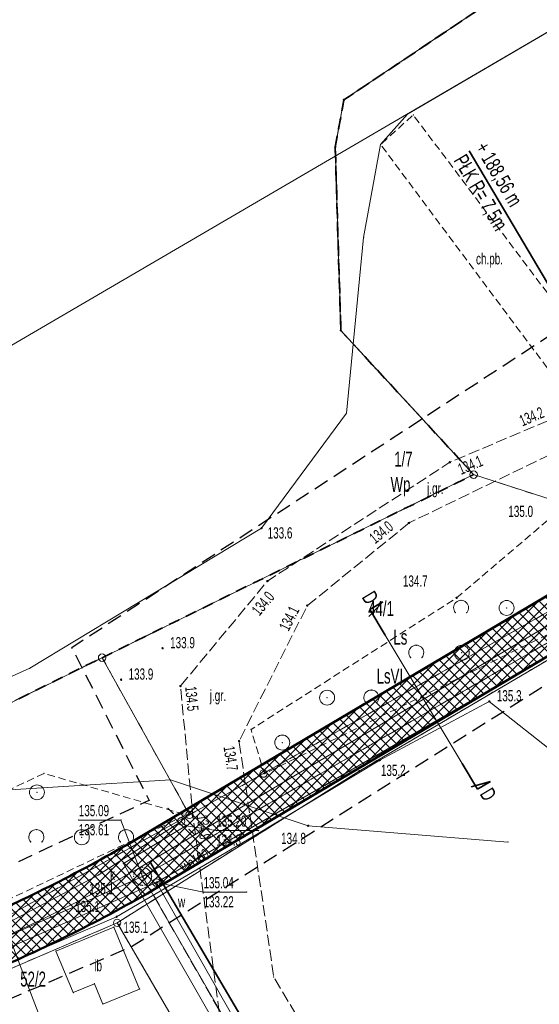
# Model space of a CAD drawing. Extents: x 6456700 to 6518119, y 5963420 to 5980059.
# Tile 41 of 256: x 6511773 to 6511808, y 5964205 to 5964271. Entities that reach past the tile are written whole.
import ezdxf
from ezdxf.enums import TextEntityAlignment as Align

# ---------------------------------------------------------------- set-up
doc = ezdxf.new("R2010")
doc.units = 0
doc.header["$MEASUREMENT"] = 0
for name, pattern in [('L_0_03', [1, 0.5, -0.5]), ('L_0_04', [1.5, 1, -0.5]), ('L_0_50', [1.25, 0.75, -0.5]), ('L_0_52', [1, 0.75, -0.25]), ('L_0_5A', [0.75, 0.5, -0.25])]:
    doc.linetypes.add(name, pattern=pattern)
doc.layers.get('0').update_dxf_attribs({"color": 2, "linetype": 'CONTINUOUS', "lineweight": 5})
for name, color, linetype, lineweight in [('18mm Kreska ciągła', 7, 'CONTINUOUS', 18), ('202_punkt_graniczny', 7, 'CONTINUOUS', 18), ('203_punkt_graniczny', 7, 'CONTINUOUS', 18), ('209_oznaczenie_konturu_klasyfikacyjnego', 96, 'CONTINUOUS', 18), ('210_oznaczenie_konturu_uzytku_gruntowego', 96, 'CONTINUOUS', 18), ('211_numer_dzialki_ewidencyjnej', 7, 'CONTINUOUS', 18), ('216_obreb_ewidencyjny', 7, 'CONTINUOUS', 18), ('218_kontur_uzytku_gruntowego', 96, 'L_0_03', 18), ('219_dzialka_ewidencyjna', 7, 'CONTINUOUS', 18), ('35mm Ciągła', 7, 'CONTINUOUS', 35), ('50mm Kreska ciągła', 7, 'CONTINUOUS', 50), ('9mm Kreska ciągła', 252, 'CONTINUOUS', 9), ('chodnik', 7, 'CONTINUOUS', 18), ('chodnik_Atr17', 7, 'CONTINUOUS', 18), ('inna_budowla', 7, 'CONTINUOUS', 18), ('inna_budowla_Atr17', 7, 'CONTINUOUS', 18), ('jezdnia', 7, 'CONTINUOUS', 18), ('jezdnia_Atr17', 7, 'CONTINUOUS', 18), ('komora_podziemna', 7, 'CONTINUOUS', 18), ('komora_podziemna_Atr17', 7, 'CONTINUOUS', 18), ('latarnia', 7, 'CONTINUOUS', 18), ('ogrodzenie_trwale', 7, 'CONTINUOUS', 18), ('pikieta_naturalna', 7, 'CONTINUOUS', 18), ('pikieta_naturalna_Atr2', 7, 'CONTINUOUS', 18), ('przewod_elektroenergetyczny_podziemny', 7, 'CONTINUOUS', 18), ('przewod_kanalizacyjny', 7, 'CONTINUOUS', 18), ('przewod_kanalizacyjny___ob__projektowany', 7, 'CONTINUOUS', 18), ('przewod_telekomunikacyjny_podziemny', 7, 'CONTINUOUS', 18), ('przewod_wodociagowy', 7, 'CONTINUOUS', 18), ('przewod_wodociagowy___ob__projektowany', 7, 'CONTINUOUS', 18), ('przewod_wodociagowy_Atr1', 7, 'CONTINUOUS', 18), ('rzedna', 7, 'CONTINUOUS', 18), ('rzedna_Atr2', 7, 'CONTINUOUS', 18), ('rzedna_Atr3', 7, 'CONTINUOUS', 18), ('studnia_kanalizacyjna', 7, 'CONTINUOUS', 18), ('studnia_kanalizacyjna_Atr17', 7, 'CONTINUOUS', 18), ('woda_stojaca', 7, 'CONTINUOUS', 18), ('zadrzewienie__zakrzewienie', 7, 'CONTINUOUS', 18), ('Zakres', 7, 'CONTINUOUS', 18)]:
    doc.layers.add(name, color=color, linetype=linetype, lineweight=lineweight)
doc.styles.get("Standard").update_dxf_attribs({"font": 'txt', "width": 0.75})
doc.styles.add('Znaczniki', font='GOTHIC.TTF', dxfattribs={"width": 0.7})

# ---------------------------------------------------------------- blocks, each defined once
blk = doc.blocks.new('mdcp_nowa')
at = {"layer": '203_punkt_graniczny', "linetype": 'Continuous', "lineweight": 18}
for points in [[(6494526.04, 5980716.245, 1), (6494526.04, 5980716.335, 1)], [(6494525.46, 5980713.095, 1), (6494525.46, 5980713.185, 1)], [(6494525.83, 5980700.825, 1), (6494525.83, 5980700.915, 1)], [(6494527.05, 5980671.355, 1), (6494527.05, 5980671.445, 1)]]:
    blk.add_hatch(color=18, dxfattribs=at).paths.add_polyline_path(points)
at = {"layer": 'pikieta_naturalna', "linetype": 'Continuous', "lineweight": 18}
for points in [[(6494533.13, 5980692.015, 1), (6494533.13, 5980692.105, 1)], [(6494520.53, 5980687.615, 1), (6494520.53, 5980687.705, 1)], [(6494530.39, 5980687.955, 1), (6494530.39, 5980688.045, 1)], [(6494520.92, 5980684.065, 1), (6494520.92, 5980684.155, 1)], [(6494533.57, 5980682.945, 1), (6494533.57, 5980683.035, 1)], [(6494523.59, 5980682.425, 1), (6494523.59, 5980682.515, 1)], [(6494513.92, 5980679.575, 1), (6494513.92, 5980679.665, 1)], [(6494511.14, 5980677.475, 1), (6494511.14, 5980677.565, 1)], [(6494515.11, 5980677.045, 1), (6494515.11, 5980677.135, 1)], [(6494535.76, 5980676.025, 1), (6494535.76, 5980676.115, 1)], [(6494519.03, 5980673.365, 1), (6494519.03, 5980673.455, 1)], [(6494528.45, 5980672.095, 1), (6494528.45, 5980672.185, 1)], [(6494515.94, 5980668.365, 1), (6494515.94, 5980668.455, 1)], [(6494523.65, 5980667.705, 1), (6494523.65, 5980667.795, 1)], [(6494509.82, 5980664.635, 1), (6494509.82, 5980664.725, 1)], [(6494510.84, 5980661.625, 1), (6494510.84, 5980661.715, 1)], [(6494511.04, 5980661.085, 1), (6494511.04, 5980661.175, 1)]]:
    blk.add_hatch(color=18, dxfattribs=at).paths.add_polyline_path(points)
at = {"layer": 'rzedna', "linetype": 'Continuous', "lineweight": 18}
for points in [[(6494515.48, 5980667.705, 1), (6494515.48, 5980667.795, 1)], [(6494512.58, 5980664.315, 1), (6494512.58, 5980664.405, 1)], [(6494513.5, 5980663.905, 1), (6494513.5, 5980663.995, 1)]]:
    blk.add_hatch(color=18, dxfattribs=at).paths.add_polyline_path(points)
at = {"layer": '202_punkt_graniczny', "color": 7, "linetype": 'Continuous', "lineweight": 18}
for centre in [(6494534.71, 5980691.23), (6494509.87, 5980678.99), (6494520.66, 5980671.24), (6494515.71, 5980668.48), (6494510.88, 5980661.26)]:
    blk.add_circle(centre, 0.25, dxfattribs=at)
at = {"layer": '202_punkt_graniczny'}
for p in [(6494534.71, 5980691.23), (6494509.87, 5980678.99), (6494520.66, 5980671.24), (6494515.71, 5980668.48), (6494510.88, 5980661.26)]:
    blk.add_point(p, dxfattribs=at)
at = {"layer": '203_punkt_graniczny', "color": 7, "linetype": 'Continuous', "lineweight": 18}
for centre in [(6494526.04, 5980716.29), (6494525.46, 5980713.14), (6494525.83, 5980700.87), (6494527.05, 5980671.4)]:
    blk.add_circle(centre, 0.045, dxfattribs=at)
at = {"layer": '203_punkt_graniczny'}
for p in [(6494526.04, 5980716.29), (6494525.46, 5980713.14), (6494525.83, 5980700.87), (6494527.05, 5980671.4)]:
    blk.add_point(p, dxfattribs=at)
at = {"layer": '216_obreb_ewidencyjny', "color": 7, "linetype": 'L_0_50', "lineweight": 35, "flags": 128}
for points in [[(6494526.04, 5980716.29), (6494557.66, 5980737.5)], [(6494557.66, 5980737.5), (6494526.04, 5980716.29)], [(6494525.46, 5980713.14), (6494526.04, 5980716.29)], [(6494526.04, 5980716.29), (6494525.46, 5980713.14)], [(6494525.46, 5980713.14), (6494525.83, 5980700.87)], [(6494525.83, 5980700.87), (6494525.46, 5980713.14)], [(6494534.71, 5980691.23), (6494525.83, 5980700.87)], [(6494525.83, 5980700.87), (6494534.71, 5980691.23)], [(6494509.87, 5980678.99), (6494534.71, 5980691.23)], [(6494485.24, 5980666.86), (6494509.87, 5980678.99)]]:
    blk.add_lwpolyline(points, dxfattribs=at)
at = {"layer": '216_obreb_ewidencyjny'}
for p in [(6494526.04, 5980716.29), (6494526.04, 5980716.29), (6494525.46, 5980713.14), (6494525.46, 5980713.14), (6494525.83, 5980700.87), (6494525.83, 5980700.87), (6494534.71, 5980691.23), (6494534.71, 5980691.23), (6494509.87, 5980678.99)]:
    blk.add_point(p, dxfattribs=at)
at = {"layer": '218_kontur_uzytku_gruntowego', "lineweight": 18, "flags": 128}
for points in [[(6494557.66, 5980737.5), (6494526.04, 5980716.29)], [(6494526.04, 5980716.29), (6494525.46, 5980713.14)], [(6494525.46, 5980713.14), (6494525.83, 5980700.87)], [(6494525.83, 5980700.87), (6494534.71, 5980691.23)], [(6494534.71, 5980691.23), (6494509.87, 5980678.99)], [(6494548.18, 5980686.89), (6494534.71, 5980691.23)], [(6494520.66, 5980671.24), (6494548.18, 5980686.89)], [(6494551.51, 5980685.81), (6494527.05, 5980671.4)], [(6494509.87, 5980678.99), (6494485.24, 5980666.86)], [(6494509.87, 5980678.99), (6494515.71, 5980668.48)], [(6494527.05, 5980671.4), (6494510.88, 5980661.26)], [(6494515.71, 5980668.48), (6494520.66, 5980671.24)], [(6494500.39, 5980659.94), (6494515.71, 5980668.48)], [(6494510.88, 5980661.26), (6494499.85, 5980656.51)], [(6494536.29, 5980617.65), (6494510.88, 5980661.26)]]:
    blk.add_lwpolyline(points, dxfattribs=at)
at = {"layer": '218_kontur_uzytku_gruntowego'}
for p in [(6494526.04, 5980716.29), (6494526.04, 5980716.29), (6494526.04, 5980716.29), (6494526.04, 5980716.29), (6494525.46, 5980713.14), (6494525.46, 5980713.14), (6494525.46, 5980713.14), (6494525.46, 5980713.14), (6494525.83, 5980700.87), (6494525.83, 5980700.87), (6494525.83, 5980700.87), (6494525.83, 5980700.87), (6494534.71, 5980691.23), (6494534.71, 5980691.23), (6494534.71, 5980691.23), (6494534.71, 5980691.23), (6494534.71, 5980691.23), (6494534.71, 5980691.23), (6494509.87, 5980678.99), (6494509.87, 5980678.99), (6494509.87, 5980678.99), (6494509.87, 5980678.99), (6494509.87, 5980678.99), (6494509.87, 5980678.99), (6494520.66, 5980671.24), (6494520.66, 5980671.24), (6494520.66, 5980671.24), (6494520.66, 5980671.24), (6494527.05, 5980671.4), (6494527.05, 5980671.4), (6494527.05, 5980671.4), (6494527.05, 5980671.4), (6494515.71, 5980668.48), (6494515.71, 5980668.48), (6494515.71, 5980668.48), (6494515.71, 5980668.48), (6494515.71, 5980668.48), (6494515.71, 5980668.48), (6494510.88, 5980661.26), (6494510.88, 5980661.26), (6494510.88, 5980661.26), (6494510.88, 5980661.26), (6494510.88, 5980661.26), (6494510.88, 5980661.26)]:
    blk.add_point(p, dxfattribs=at)
at = {"layer": '219_dzialka_ewidencyjna', "color": 3, "linetype": 'Continuous', "lineweight": 18, "flags": 128}
for points in [[(6494526.04, 5980716.29), (6494557.66, 5980737.5)], [(6494526.04, 5980716.29), (6494525.46, 5980713.14)], [(6494525.46, 5980713.14), (6494525.83, 5980700.87)], [(6494534.71, 5980691.23), (6494525.83, 5980700.87)], [(6494509.87, 5980678.99), (6494534.71, 5980691.23)], [(6494534.71, 5980691.23), (6494548.18, 5980686.89)], [(6494520.66, 5980671.24), (6494548.18, 5980686.89)], [(6494527.05, 5980671.4), (6494551.51, 5980685.81)], [(6494485.24, 5980666.86), (6494509.87, 5980678.99)], [(6494509.87, 5980678.99), (6494515.71, 5980668.48)], [(6494527.05, 5980671.4), (6494510.88, 5980661.26)], [(6494515.71, 5980668.48), (6494520.66, 5980671.24)], [(6494500.39, 5980659.94), (6494515.71, 5980668.48)], [(6494510.88, 5980661.26), (6494499.85, 5980656.51)], [(6494510.88, 5980661.26), (6494536.29, 5980617.65)]]:
    blk.add_lwpolyline(points, dxfattribs=at)
at = {"layer": '219_dzialka_ewidencyjna', "color": 3}
for p in [(6494526.04, 5980716.29), (6494526.04, 5980716.29), (6494525.46, 5980713.14), (6494525.46, 5980713.14), (6494525.83, 5980700.87), (6494525.83, 5980700.87), (6494534.71, 5980691.23), (6494534.71, 5980691.23), (6494534.71, 5980691.23), (6494509.87, 5980678.99), (6494509.87, 5980678.99), (6494509.87, 5980678.99), (6494520.66, 5980671.24), (6494520.66, 5980671.24), (6494527.05, 5980671.4), (6494527.05, 5980671.4), (6494515.71, 5980668.48), (6494515.71, 5980668.48), (6494515.71, 5980668.48), (6494510.88, 5980661.26), (6494510.88, 5980661.26), (6494510.88, 5980661.26)]:
    blk.add_point(p, dxfattribs=at)
at = {"layer": 'chodnik', "color": 7, "linetype": 'L_0_5A', "lineweight": 18, "flags": 128}
blk.add_lwpolyline([(6494540.98, 5980696.56), (6494528.49, 5980713.31), (6494530.67, 5980715.29), (6494543.59, 5980698.14)], close=True, dxfattribs=at)
at = {"layer": 'chodnik'}
for p in [(6494530.67, 5980715.29), (6494528.49, 5980713.31)]:
    blk.add_point(p, dxfattribs=at)
at = {"layer": 'inna_budowla', "color": 7, "linetype": 'Continuous', "lineweight": 18, "flags": 128}
blk.add_lwpolyline([(6494510.66, 5980660.98), (6494512.38, 5980656.83), (6494509.93, 5980655.82), (6494509.36, 5980657.18), (6494507.94, 5980656.59), (6494506.78, 5980659.37)], close=True, dxfattribs=at)
at = {"layer": 'inna_budowla'}
for p in [(6494510.66, 5980660.98), (6494506.78, 5980659.37), (6494507.94, 5980656.59), (6494509.36, 5980657.18), (6494512.38, 5980656.83), (6494509.93, 5980655.82)]:
    blk.add_point(p, dxfattribs=at)
at = {"layer": 'jezdnia', "color": 7, "linetype": 'L_0_52', "lineweight": 18, "flags": 128}
blk.add_lwpolyline([(6494530.39, 5980688), (6494523.59, 5980682.47), (6494519.03, 5980673.41), (6494521.35, 5980657.63), (6494526.33, 5980649.27), (6494522.62, 5980646.72), (6494517.76, 5980654.87), (6494515.94, 5980668.41), (6494515.11, 5980677.09), (6494520.92, 5980684.11), (6494533.13, 5980692.06), (6494540.23, 5980695.07), (6494541.22, 5980693.25)], close=True, dxfattribs=at)
at = {"layer": 'jezdnia'}
for p in [(6494533.13, 5980692.06), (6494530.39, 5980688), (6494520.92, 5980684.11), (6494523.59, 5980682.47), (6494515.11, 5980677.09), (6494519.03, 5980673.41), (6494515.94, 5980668.41), (6494521.35, 5980657.63)]:
    blk.add_point(p, dxfattribs=at)
at = {"layer": 'komora_podziemna', "color": 5, "linetype": 'Continuous', "lineweight": 13}
blk.add_circle((6494513.5, 5980663.95), 0.25, dxfattribs=at)
at = {"layer": 'komora_podziemna'}
blk.add_point((6494513.5, 5980663.95), dxfattribs=at)
at = {"layer": 'latarnia', "color": 7, "linetype": 'Continuous', "lineweight": 13, "flags": 128}
for points in [[(6494514.63, 5980668.571), (6494514.277, 5980668.924)], [(6494515.691, 5980668.571), (6494516.044, 5980668.924)], [(6494514.63, 5980667.51), (6494514.277, 5980667.157)], [(6494515.691, 5980667.51), (6494516.044, 5980667.157)]]:
    blk.add_lwpolyline(points, dxfattribs=at)
at = {"layer": 'latarnia', "color": 7, "linetype": 'Continuous', "lineweight": 13}
blk.add_circle((6494515.16, 5980668.04), 0.25, dxfattribs=at)
at = {"layer": 'latarnia'}
for p in [(6494514.277, 5980668.924), (6494514.63, 5980668.571), (6494515.691, 5980668.571), (6494516.044, 5980668.924), (6494515.16, 5980668.04), (6494514.277, 5980667.157), (6494514.63, 5980667.51), (6494515.691, 5980667.51), (6494516.044, 5980667.157)]:
    blk.add_point(p, dxfattribs=at)
at = {"layer": 'ogrodzenie_trwale'}
for p in [(6494511.14, 5980677.52), (6494515.5, 5980668.48), (6494511.04, 5980661.13)]:
    blk.add_point(p, dxfattribs=at)
at = {"layer": 'pikieta_naturalna', "color": 7, "linetype": 'Continuous', "lineweight": 18}
for centre in [(6494533.13, 5980692.06), (6494520.53, 5980687.66), (6494530.39, 5980688), (6494520.92, 5980684.11), (6494533.57, 5980682.99), (6494523.59, 5980682.47), (6494513.92, 5980679.62), (6494511.14, 5980677.52), (6494515.11, 5980677.09), (6494535.76, 5980676.07), (6494519.03, 5980673.41), (6494528.45, 5980672.14), (6494515.94, 5980668.41), (6494523.65, 5980667.75), (6494509.82, 5980664.68), (6494510.84, 5980661.67), (6494511.04, 5980661.13)]:
    blk.add_circle(centre, 0.045, dxfattribs=at)
at = {"layer": 'pikieta_naturalna'}
for p in [(6494533.13, 5980692.06), (6494520.53, 5980687.66), (6494530.39, 5980688), (6494520.92, 5980684.11), (6494533.57, 5980682.99), (6494523.59, 5980682.47), (6494513.92, 5980679.62), (6494511.14, 5980677.52), (6494515.11, 5980677.09), (6494535.76, 5980676.07), (6494519.03, 5980673.41), (6494528.45, 5980672.14), (6494515.94, 5980668.41), (6494523.65, 5980667.75), (6494509.82, 5980664.68), (6494510.84, 5980661.67), (6494511.04, 5980661.13)]:
    blk.add_point(p, dxfattribs=at)
at = {"layer": 'przewod_elektroenergetyczny_podziemny', "color": 1, "linetype": 'Continuous', "lineweight": 18, "flags": 128}
blk.add_lwpolyline([(6494496.16, 5980657.65), (6494500.84, 5980659.83), (6494509.61, 5980664.45), (6494515.16, 5980668.04), (6494515.48, 5980667.75), (6494511.3, 5980665.23), (6494521.5, 5980647.39), (6494527.21, 5980651.41)], dxfattribs=at)
at = {"layer": 'przewod_elektroenergetyczny_podziemny'}
for p in [(6494515.16, 5980668.04), (6494515.48, 5980667.75), (6494511.3, 5980665.23), (6494509.61, 5980664.45)]:
    blk.add_point(p, dxfattribs=at)
at = {"layer": 'przewod_kanalizacyjny', "color": 34, "linetype": 'Continuous', "lineweight": 18, "flags": 128}
for points in [[(6494537.495, 5980611.323), (6494541.34, 5980614.19), (6494526.27, 5980640.46), (6494526.02, 5980641.07), (6494512.58, 5980664.36), (6494549.68, 5980685.78)], [(6494512.58, 5980664.36), (6494475.85, 5980648.08), (6494448.95, 5980640.08), (6494435.82, 5980630.74), (6494434, 5980628.21), (6494423.39, 5980591.02), (6494422.96, 5980583.93), (6494407.05, 5980559.11), (6494413.79, 5980555.59), (6494408.53, 5980527.9), (6494395.33, 5980508.5), (6494379.99, 5980480.33), (6494362.15, 5980422.68)]]:
    blk.add_lwpolyline(points, dxfattribs=at)
at = {"layer": 'przewod_kanalizacyjny'}
blk.add_point((6494512.58, 5980664.36), dxfattribs=at)
blk.add_point((6494512.58, 5980664.36), dxfattribs=at)
at = {"layer": 'przewod_kanalizacyjny___ob__projektowany', "color": 34, "linetype": 'L_0_52', "lineweight": 18, "flags": 128}
for points in [[(6494512.58, 5980664.36), (6494549.68, 5980685.78)], [(6494543.737, 5980613.845), (6494541.34, 5980614.19), (6494526.27, 5980640.46), (6494512.58, 5980664.36), (6494475.85, 5980648.08), (6494448.95, 5980640.08), (6494435.82, 5980630.74), (6494434, 5980628.21), (6494423.39, 5980591.02), (6494423.22, 5980589.05)]]:
    blk.add_lwpolyline(points, dxfattribs=at)
blk.add_lwpolyline([(6494513.18, 5980664.36), (6494513.16, 5980664.21), (6494513.1, 5980664.06), (6494513, 5980663.94), (6494512.88, 5980663.84), (6494512.74, 5980663.78), (6494512.58, 5980663.76), (6494512.43, 5980663.78), (6494512.28, 5980663.84), (6494512.16, 5980663.94), (6494512.06, 5980664.06), (6494512, 5980664.21), (6494511.98, 5980664.36), (6494512, 5980664.52), (6494512.06, 5980664.66), (6494512.16, 5980664.78), (6494512.28, 5980664.88), (6494512.43, 5980664.94), (6494512.58, 5980664.96), (6494512.74, 5980664.94), (6494512.88, 5980664.88), (6494513, 5980664.78), (6494513.1, 5980664.66), (6494513.16, 5980664.52)], close=True, dxfattribs=at)
at = {"layer": 'przewod_kanalizacyjny___ob__projektowany'}
for p in [(6494512, 5980664.52), (6494512.06, 5980664.66), (6494512.16, 5980664.78), (6494512.28, 5980664.88), (6494512.43, 5980664.94), (6494512.58, 5980664.96), (6494512.74, 5980664.94), (6494512.88, 5980664.88), (6494513, 5980664.78), (6494513.1, 5980664.66), (6494513.16, 5980664.52), (6494511.98, 5980664.36), (6494512, 5980664.21), (6494512.06, 5980664.06), (6494512.16, 5980663.94), (6494512.28, 5980663.84), (6494512.58, 5980664.36), (6494512.58, 5980664.36), (6494512.88, 5980663.84), (6494513, 5980663.94), (6494513.1, 5980664.06), (6494513.16, 5980664.21), (6494513.18, 5980664.36), (6494512.43, 5980663.78), (6494512.58, 5980663.76), (6494512.74, 5980663.78)]:
    blk.add_point(p, dxfattribs=at)
at = {"layer": 'przewod_telekomunikacyjny_podziemny', "color": 30, "linetype": 'Continuous', "lineweight": 18, "flags": 128}
blk.add_lwpolyline([(6494475.69, 5980616.36), (6494478.27, 5980625.44), (6494472.92, 5980632.42), (6494468.01, 5980642.83), (6494482.79, 5980649.73), (6494494.23, 5980654.56), (6494499.78, 5980656.92), (6494510.84, 5980661.67), (6494519.97, 5980667.04), (6494528.45, 5980672.14), (6494535.76, 5980676.07), (6494540.5, 5980672.31), (6494551.76, 5980657.51), (6494565.73, 5980666.79)], dxfattribs=at)
at = {"layer": 'przewod_telekomunikacyjny_podziemny'}
for p in [(6494535.76, 5980676.07), (6494528.45, 5980672.14), (6494519.97, 5980667.04), (6494510.84, 5980661.67)]:
    blk.add_point(p, dxfattribs=at)
at = {"layer": 'przewod_wodociagowy', "color": 5, "linetype": 'Continuous', "lineweight": 18, "flags": 128}
for points in [[(6494542.816, 5980613.473), (6494542.08, 5980614.13), (6494520.99, 5980650.8), (6494513.5, 5980663.95), (6494549.22, 5980684.59), (6494550.9, 5980685.56), (6494567.7, 5980700)], [(6494500.11, 5980669.92), (6494514.44, 5980670.82), (6494523.65, 5980667.75), (6494537, 5980666.66)], [(6494460.87, 5980653.38), (6494473.86, 5980658.58), (6494500.11, 5980669.92), (6494504.17, 5980658.99), (6494506.69, 5980652.4)], [(6494513.5, 5980663.95), (6494476.06, 5980647.42), (6494449.16, 5980639.62), (6494440.37, 5980633.47), (6494436.09, 5980630.48), (6494434.52, 5980628.04), (6494423.72, 5980591.82), (6494423.49, 5980583.76), (6494407.79, 5980559.35), (6494414.54, 5980555.87), (6494409.04, 5980527.84), (6494395.85, 5980508.25), (6494380.37, 5980480.1), (6494362.54, 5980422.62), (6494348.35, 5980374.02), (6494335.97, 5980340.4), (6494332.73, 5980341.36), (6494294.76, 5980353), (6494262.61, 5980362.71)]]:
    blk.add_lwpolyline(points, dxfattribs=at)
at = {"layer": 'przewod_wodociagowy'}
for p in [(6494514.44, 5980670.82), (6494523.65, 5980667.75), (6494537, 5980666.66), (6494513.5, 5980663.95), (6494513.5, 5980663.95)]:
    blk.add_point(p, dxfattribs=at)
at = {"layer": 'przewod_wodociagowy___ob__projektowany', "color": 5, "linetype": 'L_0_52', "lineweight": 18, "flags": 128}
blk.add_lwpolyline([(6494513.5, 5980663.95), (6494550.9, 5980685.56)], dxfattribs=at)
at = {"layer": 'przewod_wodociagowy___ob__projektowany'}
blk.add_point((6494513.5, 5980663.95), dxfattribs=at)
at = {"layer": 'rzedna', "color": 7, "linetype": 'Continuous', "lineweight": 18}
for centre in [(6494515.48, 5980667.75), (6494512.58, 5980664.36), (6494513.5, 5980663.95)]:
    blk.add_circle(centre, 0.045, dxfattribs=at)
at = {"layer": 'rzedna'}
for p in [(6494515.48, 5980667.75), (6494512.58, 5980664.36), (6494512.58, 5980664.36), (6494513.5, 5980663.95)]:
    blk.add_point(p, dxfattribs=at)
at = {"layer": 'rzedna_Atr2', "color": 7, "linetype": 'Continuous', "lineweight": 18, "flags": 128}
for points in [[(6494512.58, 5980664.36), (6494511.13, 5980668.13), (6494508.313, 5980668.13)], [(6494515.48, 5980667.75), (6494517.5, 5980667.43), (6494520.348, 5980667.43)], [(6494513.5, 5980663.95), (6494516.65, 5980663.31), (6494519.53, 5980663.31)]]:
    blk.add_lwpolyline(points, dxfattribs=at)
at = {"layer": 'rzedna_Atr2'}
for p in [(6494508.313, 5980668.13), (6494508.313, 5980668.13), (6494511.13, 5980668.13), (6494511.13, 5980668.13), (6494515.48, 5980667.75), (6494517.5, 5980667.43), (6494520.348, 5980667.43), (6494512.58, 5980664.36), (6494512.58, 5980664.36), (6494513.5, 5980663.95), (6494516.65, 5980663.31), (6494519.53, 5980663.31)]:
    blk.add_point(p, dxfattribs=at)
at = {"layer": 'studnia_kanalizacyjna', "color": 34, "linetype": 'Continuous', "lineweight": 13}
blk.add_circle((6494512.58, 5980664.36), 0.25, dxfattribs=at)
at = {"layer": 'studnia_kanalizacyjna'}
blk.add_point((6494512.58, 5980664.36), dxfattribs=at)
at = {"layer": 'woda_stojaca', "color": 141, "linetype": 'Continuous', "lineweight": 18, "flags": 128}
blk.add_lwpolyline([(6494530.3, 5980715.34), (6494528.49, 5980713.31), (6494527.35, 5980707.09), (6494526.2, 5980695.34), (6494520.53, 5980687.66), (6494505.04, 5980678.28), (6494474.89, 5980664.68), (6494461.82, 5980659.79), (6494438.12, 5980651.55), (6494432.21, 5980649.42), (6494413.18, 5980646.91), (6494551.45, 5980727.76)], close=True, dxfattribs=at)
at = {"layer": 'woda_stojaca'}
for p in [(6494530.3, 5980715.34), (6494528.49, 5980713.31), (6494527.35, 5980707.09), (6494526.2, 5980695.34), (6494520.53, 5980687.66), (6494505.04, 5980678.28)]:
    blk.add_point(p, dxfattribs=at)
at = {"layer": 'zadrzewienie__zakrzewienie', "color": 7, "linetype": 'L_0_5A', "lineweight": 18, "flags": 128}
for points in [[(6494533.57, 5980682.99), (6494540.63, 5980689), (6494547.06, 5980684.98), (6494542.85, 5980682.11), (6494520.72, 5980671.23), (6494519.83, 5980674.19)], [(6494474.6, 5980648.98), (6494470.43, 5980646.9), (6494473.92, 5980656.16), (6494505.99, 5980671.25), (6494515.5, 5980668.48)]]:
    blk.add_lwpolyline(points, close=True, dxfattribs=at)
at = {"layer": 'zadrzewienie__zakrzewienie', "color": 7, "linetype": 'Continuous', "lineweight": 18}
for centre in [(6494536.916, 5980682.316), (6494533.916, 5980679.316), (6494524.916, 5980676.316), (6494521.916, 5980673.316), (6494505.516, 5980669.986), (6494508.516, 5980666.986)]:
    blk.add_circle(centre, 0.5, dxfattribs=at)
for centre in [(6494533.874, 5980682.327), (6494530.874, 5980679.327), (6494527.874, 5980676.327), (6494505.474, 5980666.997), (6494511.474, 5980666.997)]:
    blk.add_arc(centre, 0.5, 318.85, 221.162, dxfattribs=at)
at = {"layer": 'zadrzewienie__zakrzewienie'}
for p in [(6494533.57, 5980682.99), (6494533.874, 5980682.827), (6494536.916, 5980682.316), (6494533.498, 5980681.998), (6494534.25, 5980681.998), (6494530.874, 5980679.827), (6494530.498, 5980678.998), (6494531.25, 5980678.998), (6494533.916, 5980679.316), (6494527.874, 5980676.827), (6494524.916, 5980676.316), (6494527.498, 5980675.998), (6494528.25, 5980675.998), (6494519.83, 5980674.19), (6494521.916, 5980673.316), (6494505.99, 5980671.25), (6494520.72, 5980671.23), (6494505.516, 5980669.986), (6494515.5, 5980668.48), (6494505.474, 5980667.497), (6494511.474, 5980667.497), (6494505.098, 5980666.668), (6494505.85, 5980666.668), (6494508.516, 5980666.986), (6494511.098, 5980666.668), (6494511.85, 5980666.668)]:
    blk.add_point(p, dxfattribs=at)
at = {"layer": 'Zakres', "linetype": 'L_0_04', "lineweight": 25, "flags": 128}
blk.add_lwpolyline([(6495113.77, 5985050.22), (6495121.12, 5984877.07), (6495125.76, 5984757.87), (6495129.89, 5984649.81), (6495141.08, 5984611.3), (6495145.77, 5984544.53), (6495147.36, 5984487.27), (6495157.22, 5984392.07), (6495162.95, 5984387.45), (6495180.24, 5984384.16), (6495229.5, 5984386.61), (6495251.65, 5984373.41), (6495258.77, 5984357.12), (6495255.44, 5984330.44), (6495250.77, 5984304.39), (6495252.21, 5984282.78), (6495255.46, 5984256.45), (6495254.94, 5984238.25), (6495266.4, 5984211), (6495277.24, 5984182.33), (6495294.2, 5984133.19), (6495300.94, 5984095.37), (6495313.24, 5984037.69), (6495317.44, 5983978.18), (6495300.35, 5983922.18), (6495282.35, 5983883.38), (6495266.21, 5983862.23), (6495242.03, 5983839.67), (6495211.11, 5983816.86), (6495158.26, 5983772.66), (6495130.6, 5983651.16), (6495116.31, 5983543.43), (6495129.51, 5983346.73), (6495134.58, 5983264.71), (6495139.64, 5983186.97), (6495193.25, 5983077.94), (6495199.2, 5983041.97), (6495206.23, 5983026), (6495208.96, 5983004.88), (6495202.27, 5982979.48), (6495202.42, 5982950.13), (6495209.35, 5982897.38), (6495215.97, 5982850.34), (6495228.6, 5982809.97), (6495226.85, 5982778.82), (6495225.04, 5982750.56), (6495220.26, 5982723.37), (6495226.54, 5982679.97), (6495206.06, 5982669.48), (6495192.68, 5982657.71), (6495184.57, 5982648.65), (6495174.78, 5982624.58), (6495164.23, 5982604.61), (6495150.7, 5982588.3), (6495137.69, 5982582.43), (6495118.26, 5982573.75), (6495100.35, 5982558.42), (6495090.36, 5982544.99), (6495075.87, 5982519.06), (6495060.83, 5982499.68), (6495049.41, 5982485.49), (6495035.07, 5982459.7), (6495006.7, 5982406.64), (6494980.89, 5982351.84), (6494944.35, 5982293.29), (6494925.72, 5982250.11), (6494905.2, 5982190.37), (6494898.43, 5982153.5), (6494879.51, 5982063.89), (6494864.14, 5981992.66), (6494816.93, 5981768.61), (6494777.79, 5981577.7), (6494739.84, 5981394.72), (6494718.65, 5981297.89), (6494716.45, 5981237.31), (6494738.62, 5981208.21), (6494776.48, 5981173.06), (6494817.16, 5981137.44), (6494847.63, 5981109.8), (6494877.39, 5981077.08), (6494912.75, 5981030.55), (6494916.06, 5981014.71), (6494903.86, 5980957.01), (6494916.13, 5980953.51), (6494892.32, 5980927.59), (6494850.7, 5980858.8), (6494806.81, 5980779.89), (6494785.1, 5980753.49), (6494715.22, 5980723.29), (6494679.96, 5980686.78), (6494651.35, 5980651.29), (6494549.14, 5980683.24), (6494511.84, 5980659.66), (6494443.61, 5980630.33), (6494428.78, 5980598.6), (6494431.58, 5980579.46), (6494420.56, 5980549.76), (6494416.45, 5980528.2), (6494403.86, 5980507.16), (6494388.89, 5980482.96), (6494365.32, 5980407.99), (6494335.67, 5980315.15), (6494332.29, 5980297.41), (6494335.1, 5980278.18), (6494347.25, 5980254.84), (6494336.79, 5980250.09), (6494300.04, 5980271.34), (6494320.8, 5980301.43), (6494336.81, 5980349.17), (6494344.85, 5980380.92), (6494360.85, 5980437.13), (6494374.18, 5980476.38), (6494386.14, 5980498.84), (6494403.02, 5980528.52), (6494411.33, 5980563.19), (6494420.84, 5980586.25), (6494420.25, 5980601.11), (6494434.95, 5980635.94), (6494446.75, 5980644.99), (6494465.77, 5980647.27), (6494513.02, 5980669.46), (6494507.85, 5980679.68), (6494547.89, 5980705.83), (6494570.06, 5980691.34), (6494636.17, 5980669.05), (6494706.14, 5980756.86), (6494742.78, 5980772.58), (6494798.53, 5980814.27), (6494826.12, 5980867.97), (6494849.57, 5980908.6), (6494845.35, 5980942.01), (6494853.94, 5980970.83), (6494891.08, 5980960.54), (6494890.11, 5980965.73), (6494903.94, 5981025.69), (6494869.98, 5981070.3), (6494770.97, 5981160.58), (6494728.18, 5981200.64), (6494706.13, 5981229.56), (6494707.94, 5981299.75), (6494728.84, 5981398.1), (6494767.06, 5981580.19), (6494806.17, 5981770.55), (6494854.36, 5981994.76), (6494869.73, 5982065.97), (6494888.61, 5982155.44), (6494891.67, 5982173.95), (6494895.82, 5982197.45), (6494916.38, 5982253.72), (6494935.47, 5982297.95), (6494954.97, 5982331.67), (6494972.09, 5982356.64), (6494997.76, 5982411.14), (6495026.29, 5982464.48), (6495041.09, 5982491.09), (6495052.99, 5982505.88), (6495067.51, 5982524.6), (6495081.94, 5982550.43), (6495092.99, 5982565.28), (6495112.86, 5982582.29), (6495133.59, 5982591.55), (6495144.48, 5982596.46), (6495155.87, 5982610.19), (6495165.7, 5982628.8), (6495175.96, 5982654.03), (6495185.62, 5982664.83), (6495200.4, 5982677.82), (6495212.49, 5982688.04), (6495209.64, 5982723.43), (6495215.22, 5982750.57), (6495216.87, 5982779.54), (6495218.31, 5982809.31), (6495206.86, 5982847.92), (6495199.44, 5982894.74), (6495192.11, 5982948.71), (6495190.16, 5982979.24), (6495183.47, 5983075.16), (6495129.79, 5983184.34), (6495124.6, 5983264.07), (6495119.53, 5983346.09), (6495106.27, 5983543.75), (6495120.74, 5983652.9), (6495148.75, 5983779.42), (6495204.15, 5983826.04), (6495273.41, 5983889.36), (6495288.53, 5983927.42), (6495300.83, 5983964.69), (6495303.91, 5983980.14), (6495301.32, 5984039.55), (6495291.1, 5984093.63), (6495284.5, 5984130.67), (6495267.84, 5984178.93), (6495257.12, 5984207.3), (6495244.96, 5984236.19), (6495244.79, 5984255.42), (6495242.25, 5984281.97), (6495240.71, 5984304.95), (6495245.55, 5984331.94), (6495248.51, 5984355.64), (6495243.77, 5984366.47), (6495226.98, 5984376.47), (6495179.54, 5984374.12), (6495158.61, 5984378.09), (6495147.7, 5984386.91), (6495137.38, 5984486.61), (6495135.78, 5984544.04), (6495131.18, 5984609.54), (6495119.95, 5984648.2), (6495115.76, 5984757.49), (6495111.12, 5984876.67), (6495103.73, 5985050.93), (6495109.36, 5985081.73), (6495120.41, 5985085.88)], close=True, dxfattribs=at)
at = {"layer": 'Zakres'}
for p in [(6494507.85, 5980679.68), (6494513.02, 5980669.46), (6494511.84, 5980659.66)]:
    blk.add_point(p, dxfattribs=at)
at = {"layer": '209_oznaczenie_konturu_klasyfikacyjnego', "lineweight": 20, "width": 0.66}
blk.add_text('LsVI', height=1, dxfattribs=at).set_placement((6494528.226, 5980678.26), align=Align.TOP_LEFT)
at = {"layer": '210_oznaczenie_konturu_uzytku_gruntowego', "lineweight": 20, "width": 0.66}
for s, p in [('Wp', (6494529.16, 5980691.08)), ('Ls', (6494529.347, 5980680.86))]:
    blk.add_text(s, height=1, dxfattribs=at).set_placement(p, align=Align.TOP_LEFT)
at = {"layer": '211_numer_dzialki_ewidencyjnej', "color": 7, "lineweight": 20, "width": 0.66}
for s, p in [('1/7', (6494529.4, 5980692.77)), ('44/1', (6494527.66, 5980682.77)), ('52/2', (6494504.4, 5980658))]:
    blk.add_text(s, height=1, dxfattribs=at).set_placement(p, align=Align.TOP_LEFT)
at = {"layer": 'chodnik_Atr17', "color": 7, "lineweight": 15, "width": 0.66}
blk.add_text('ch.pb.', height=0.75, dxfattribs=at).set_placement((6494534.87, 5980706.04), align=Align.TOP_LEFT)
at = {"layer": 'inna_budowla_Atr17', "color": 7, "lineweight": 15, "width": 0.66}
blk.add_text('ib', height=0.75, dxfattribs=at).set_placement((6494509.35, 5980658.77), align=Align.TOP_LEFT)
at = {"layer": 'jezdnia_Atr17', "color": 7, "lineweight": 15, "width": 0.66}
for p in [(6494531.6, 5980690.69), (6494517.07, 5980676.84)]:
    blk.add_text('j.gr.', height=0.75, dxfattribs=at).set_placement(p, align=Align.TOP_LEFT)
at = {"layer": 'komora_podziemna_Atr17', "color": 7, "lineweight": 15, "width": 0.66}
blk.add_text('w', height=0.75, dxfattribs=at).set_placement((6494514.949, 5980663.04), align=Align.TOP_LEFT)
at = {"layer": 'pikieta_naturalna_Atr2', "color": 7, "lineweight": 15, "width": 0.66}
for s, rotation, p in [('134.2', 23, (6494537.68, 5980695.14)), ('134.1', 23, (6494533.58, 5980691.9)), ('134.0', 39.1, (6494527.65, 5980687.15)), ('134.0', 50.4, (6494519.81, 5980682.22)), ('134.1', 63.3, (6494521.67, 5980681.05)), ('134.5', 275.5, (6494516.17, 5980677.11)), ('134.7', 278.4, (6494518.73, 5980673.13)), ('134.9', 277.7, (6494516.93, 5980668.53))]:
    blk.add_text(s, height=0.75, rotation=rotation, dxfattribs=at).set_placement(p, align=Align.TOP_LEFT)
for s, p in [('135.0', (6494537.03, 5980689.15)), ('133.6', (6494520.94, 5980687.71)), ('134.7', (6494529.98, 5980684.49)), ('133.9', (6494514.42, 5980680.37)), ('133.9', (6494511.64, 5980678.27)), ('135.3', (6494536.26, 5980676.82)), ('135.2', (6494528.51, 5980671.83)), ('134.8', (6494521.84, 5980667.28)), ('135.1', (6494509.01, 5980663.92)), ('135.1', (6494508.07, 5980662.73)), ('135.1', (6494511.3, 5980661.34))]:
    blk.add_text(s, height=0.75, dxfattribs=at).set_placement(p, align=Align.TOP_LEFT)
at = {"layer": 'przewod_wodociagowy_Atr1', "color": 5, "lineweight": 15, "width": 0.66}
blk.add_text('wo160', height=0.75, rotation=30, dxfattribs=at).set_placement((6494515.05, 5980665.28), align=Align.TOP_LEFT)
at = {"layer": 'rzedna_Atr2', "color": 7, "lineweight": 15, "width": 0.66}
for s, p in [('135.09', (6494508.313, 5980669.138)), ('135.09', (6494508.313, 5980669.138)), ('135.20', (6494517.5, 5980668.438)), ('135.04', (6494516.65, 5980664.317))]:
    blk.add_text(s, height=0.75, dxfattribs=at).set_placement(p, align=Align.TOP_LEFT)
at = {"layer": 'rzedna_Atr3', "color": 7, "lineweight": 15, "width": 0.66}
for s, p in [('133.61', (6494508.313, 5980667.862)), ('133.61', (6494508.313, 5980667.862)), ('134.3', (6494517.5, 5980667.162)), ('133.22', (6494516.65, 5980663.042))]:
    blk.add_text(s, height=0.75, dxfattribs=at).set_placement(p, align=Align.TOP_LEFT)
at = {"layer": 'studnia_kanalizacyjna_Atr17', "color": 34, "lineweight": 15, "width": 0.66}
blk.add_text('k', height=0.75, dxfattribs=at).set_placement((6494510.399, 5980664.87), align=Align.TOP_LEFT)

msp = doc.modelspace()

# ---------------------------------------------------------------- block references
at = {"linetype": 'ByBlock'}
msp.add_blockref('mdcp_nowa', (17268.786, -16450.998), dxfattribs=at)

# ---------------------------------------------------------------- next in the draw order: hatches: boundary and pattern name
at = {"layer": '9mm Kreska ciągła'}
h = msp.add_hatch(dxfattribs=at)
h.set_pattern_fill('ANSI37', color=256, scale=4)
h.set_pattern_definition([(45, (6511691.195, 5964120.06236), (-0.3535534, 0.3535534), []), (135, (6511691.195, 5964120.06236), (-0.3535534, -0.3535534), [])])
h.paths.add_polyline_path([(6511691.195, 5964121.143), (6511691.386, 5964124.63, 0.09387), (6511692.371, 5964131.182), (6511691.932, 5964142.68, -0.114411), (6511694.249, 5964154.747), (6511705.391, 5964179.862, -0.271991), (6511723.667, 5964192.967), (6511729.755, 5964193.522, 0.098674), (6511738.301, 5964196.051), (6511743.586, 5964198.832, -0.020192), (6511747.406, 5964200.649), (6511769.76, 5964210.196, 0.03219), (6511780.964, 5964215.859), (6511817.579, 5964237.57, -0.218462), (6511825.251, 5964238.379), (6511910.835, 5964209.53, -0.062712), (6511916.853, 5964206.62, 0.390075), (6511923.272, 5964207.6), (6511915.609, 5964197.326, 0.426952), (6511913.878, 5964204.338, 0.049189), (6511909.717, 5964206.213), (6511824.133, 5964235.062, 0.218462), (6511819.364, 5964234.559), (6511782.746, 5964212.847), (6511782.743, 5964212.845, -0.032198), (6511771.135, 5964206.977), (6511748.781, 5964197.43, 0.020192), (6511745.216, 5964195.734), (6511739.931, 5964192.954, -0.098674), (6511730.073, 5964190.037), (6511723.985, 5964189.481, 0.271991), (6511708.591, 5964178.442), (6511697.449, 5964153.327, 0.114411), (6511695.43, 5964142.813), (6511695.868, 5964131.315, -0.138482), (6511693.149, 5964120.062), (6511691.196, 5964121.142)])

# ---------------------------------------------------------------- next in the draw order: linework, layer by layer
at = {"layer": '18mm Kreska ciągła', "color": 4, "ltscale": 0.1}
msp.add_lwpolyline([(6511691.623, 5964120.92, 0.138482), (6511694.119, 5964131.248), (6511693.681, 5964142.747, -0.114411), (6511695.849, 5964154.037), (6511706.991, 5964179.152, -0.271991), (6511723.826, 5964191.224), (6511729.914, 5964191.78, 0.098674), (6511739.116, 5964194.502), (6511744.401, 5964197.283, -0.020192), (6511748.094, 5964199.04), (6511770.447, 5964208.587, 0.032198), (6511781.855, 5964214.353), (6511818.472, 5964236.064, -0.218462), (6511824.692, 5964236.72), (6511910.276, 5964207.872, -0.080953), (6511917.385, 5964204.11), (6511919.535, 5964202.482)], format="xyb", dxfattribs=at)
at = {"layer": '35mm Ciągła'}
for p, q in [((6511818.472, 5964236.064), (6511803.197, 5964261.885)), ((6511797.421, 5964231.726), (6511796.495, 5964230.754)), ((6511796.564, 5964231.212), (6511797.421, 5964231.726)), ((6511797.592, 5964229.497), (6511796.564, 5964231.212)), ((6511802.734, 5964220.92), (6511803.763, 5964219.205)), ((6511804.621, 5964219.719), (6511803.326, 5964219.361)), ((6511803.763, 5964219.205), (6511804.621, 5964219.719)), ((6511781.855, 5964214.353), (6511797.083, 5964188.505))]:
    msp.add_line(p, q, dxfattribs=at)
at = {"layer": '35mm Ciągła', "lineweight": 5}
msp.add_line((6511797.592, 5964229.497), (6511802.734, 5964220.92), dxfattribs=at)
at = {"layer": '50mm Kreska ciągła', "color": 6, "ltscale": 0.1}
for points in [[(6511910.835, 5964209.53), (6511825.251, 5964238.379, 0.218462), (6511817.579, 5964237.57), (6511780.961, 5964215.858, -0.031103), (6511769.76, 5964210.196)], [(6511771.135, 5964206.977, 0.032198), (6511782.743, 5964212.845), (6511819.364, 5964234.559, -0.218462), (6511824.133, 5964235.062), (6511909.717, 5964206.213, -0.049189)]]:
    msp.add_lwpolyline(points, format="xyb", dxfattribs=at)

# ---------------------------------------------------------------- next in the draw order: texts
at = {"layer": '18mm Kreska ciągła', "insert": (6511803.197, 5964261.885), "char_height": 1, "attachment_point": 4, "rotation": 300.608, "style": 'Znaczniki'}
msp.add_mtext('+ 188,56 m\\PPŁK R= 7,5m', dxfattribs=at)
at = {"layer": '35mm Ciągła', "char_height": 1, "width": 1.41349, "rotation": 300.94719, "style": 'Znaczniki'}
for insert, attachment_point in [((6511796.843, 5964232.556), 1), ((6511805.08, 5964218.818), 3)]:
    msp.add_mtext('D', dxfattribs=dict(at, insert=insert, attachment_point=attachment_point))

doc.saveas('drawing.dxf')
